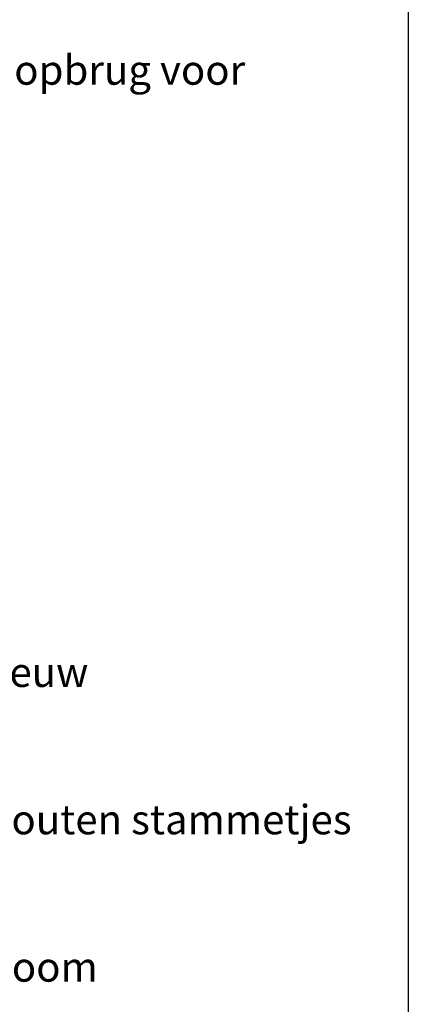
# Model space of a CAD drawing. Header units: metres. Extents: x 197883 to 206898, y 361907 to 364395.
# Tile 92 of 256: x 202088 to 202121, y 362628 to 362712. Entities that reach past the tile are written whole.
import ezdxf

# ---------------------------------------------------------------- set-up
doc = ezdxf.new("R2010")
doc.units = ezdxf.units.M
doc.layers.add('X-XX-AL-REFERENTIE-GD', color=7, linetype='Continuous', lineweight=25)
doc.layers.add('X-XX-AL-T25-1000', color=7, linetype='Continuous', lineweight=25)
doc.styles.add('NLCS-ISO-M1000-T25', font='NLCS-ISO.ttf', dxfattribs={"height": 2.5})

msp = doc.modelspace()

# ---------------------------------------------------------------- linework, layer by layer
at = {"layer": 'X-XX-AL-REFERENTIE-GD'}
msp.add_lwpolyline([(201935.634, 363035.311), (202121.04, 363035.311), (202121.04, 362389.113), (201935.634, 362389.113)], close=True, dxfattribs=at)

# ---------------------------------------------------------------- texts
at = {"layer": 'X-XX-AL-T25-1000', "char_height": 2.5, "attachment_point": 4, "style": 'NLCS-ISO-M1000-T25'}
for s, insert in [('\\pxi-3,l4,t4;-^IBoomstam (loopbrug voor dassen)', (202055.149, 362705.275)), ('\\pxi-3,l4,t4;-^IAanduiding nieuw', (202055.152, 362656.242)), ('\\pxi-3,l4,t4;-^IAanbrengen houten stammetjes', (202055.152, 362643.735)), ('-^IAanbrengen boom', (202055.152, 362631.228))]:
    msp.add_mtext_dynamic_manual_height_columns(s, width=64.29508, gutter_width=12.5, heights=[0], dxfattribs=dict(at, insert=insert))

doc.saveas('drawing.dxf')
